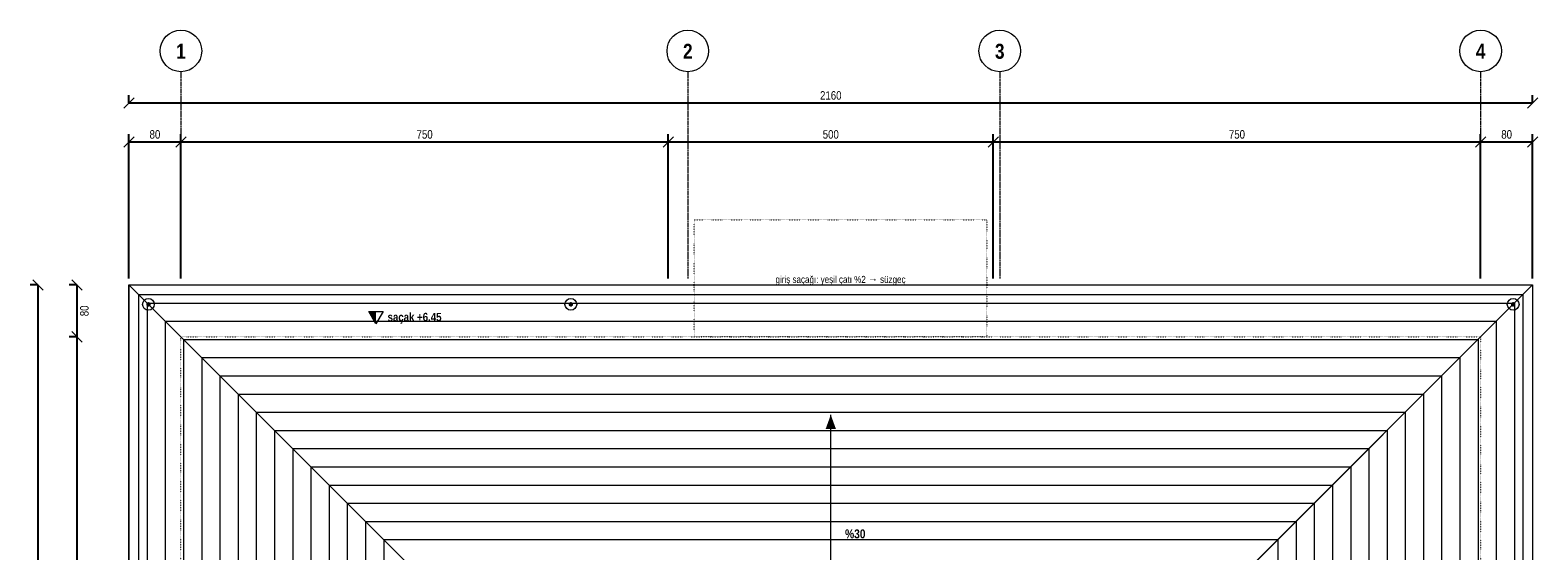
# Model space of a CAD drawing. Header units: centimetres. Extents: x -232 to 2088, y -400 to 1972.
# Tile 2 of 2: x -232 to 2088, y 1171 to 1972. Entities that reach past the tile are written whole.
import ezdxf
from ezdxf.enums import TextEntityAlignment as Align

# ---------------------------------------------------------------- set-up
doc = ezdxf.new("R2010")
doc.units = ezdxf.units.CM
doc.header["$LTSCALE"] = 0.25
doc.linetypes.add('ACAD_ISO02W100', pattern=[15, 12, -3])
doc.linetypes.add('ACAD_ISO07W100', pattern=[3, 0, -3])
for name, color, linetype, lineweight in [('M-CKAP-KIREMIT', 66, 'Continuous', 9), ('M-GOST-AKSPOZ', 1, 'Continuous', 9), ('M-GOST-DISOLCU', 40, 'Continuous', 9), ('M-GOST-IZDUSUM', 80, 'ACAD_ISO07W100', 18), ('M-GOST-PLANKOT', 46, 'Continuous', 9), ('M-GOST-YAZI', 2, 'Continuous', 9), ('M-OLUK-SAC', 194, 'Continuous', 9), ('M-YIBO-SAC', 12, 'Continuous', 9)]:
    doc.layers.add(name, color=color, linetype=linetype, lineweight=lineweight)
doc.styles.add('YAZI', font='arialn.ttf')
doc.styles.add('YAZI-KALIN', font='arialnb.ttf')
doc.dimstyles.new('MIMARI-1-100', dxfattribs={"dimscale": 10, "dimtxt": 1.296, "dimasz": 2.5, "dimexe": 1.2, "dimexo": 0, "dimgap": 0.5, "dimtad": 1, "dimdec": 0, "dimtxsty": 'YAZI', "dimtsz": 0.8, "dimcen": 2.5, "dimclrd": 256, "dimclre": 256, "dimclrt": 256, "dimazin": 3, "dimtfac": 1, "dimtmove": 0, "dimatfit": 3, "dimarcsym": 0})

msp = doc.modelspace()

# ---------------------------------------------------------------- hatches: boundary and pattern name
at = {"layer": 'M-GOST-PLANKOT'}
h = msp.add_hatch(color=256, dxfattribs=at)
h.dxf.hatch_style = 1
h.paths.add_polyline_path([(289, 1539), (300, 1539), (300, 1520)])
at = {"layer": 'M-GOST-YAZI'}
h = msp.add_hatch(color=256, dxfattribs=at)
h.dxf.hatch_style = 1
h.paths.add_polyline_path([(1000, 1380), (992, 1358), (1008, 1358)])
at = {"layer": 'M-YIBO-SAC'}
h = msp.add_hatch(color=256, dxfattribs=at)
h.dxf.hatch_style = 1
edge = h.paths.add_edge_path()
edge.add_arc((-50, 1550), 3.5, 0, 360)
h = msp.add_hatch(color=256, dxfattribs=at)
h.dxf.hatch_style = 1
edge = h.paths.add_edge_path()
edge.add_arc((600, 1550), 3.5, 0, 360)
h = msp.add_hatch(color=256, dxfattribs=at)
h.dxf.hatch_style = 1
edge = h.paths.add_edge_path()
edge.add_arc((2050, 1550), 3.5, 0, 360)

# ---------------------------------------------------------------- linework, layer by layer
at = {"layer": 'M-CKAP-KIREMIT'}
for p, q in [((-80, 1580), (750, 750)), ((2080, 1580), (1250, 750)), ((-52, 1552), (2052, 1552)), ((-52, 1552), (-52, -52)), ((2052, 1552), (2052, -52)), ((-24, 1524), (2024, 1524)), ((-24, 1524), (-24, -24)), ((2024, 1524), (2024, -24)), ((4, 1496), (1996, 1496)), ((4, 1496), (4, 4)), ((1996, 1496), (1996, 4)), ((32, 1468), (1968, 1468)), ((32, 1468), (32, 32)), ((1968, 1468), (1968, 32)), ((60, 1440), (1940, 1440)), ((60, 1440), (60, 60)), ((1940, 1440), (1940, 60)), ((88, 1412), (1912, 1412)), ((88, 1412), (88, 88)), ((1912, 1412), (1912, 88)), ((116, 1384), (1884, 1384)), ((116, 1384), (116, 116)), ((1884, 1384), (1884, 116)), ((144, 1356), (1856, 1356)), ((144, 1356), (144, 144)), ((1856, 1356), (1856, 144)), ((172, 1328), (1828, 1328)), ((172, 1328), (172, 172)), ((1828, 1328), (1828, 172)), ((200, 1300), (1800, 1300)), ((200, 1300), (200, 200)), ((1800, 1300), (1800, 200)), ((228, 1272), (1772, 1272)), ((228, 1272), (228, 228)), ((1772, 1272), (1772, 228)), ((256, 1244), (1744, 1244)), ((256, 1244), (256, 256)), ((1744, 1244), (1744, 256)), ((284, 1216), (1716, 1216)), ((284, 1216), (284, 284)), ((1716, 1216), (1716, 284)), ((312, 1188), (1688, 1188)), ((312, 1188), (312, 312)), ((1688, 1188), (1688, 312))]:
    msp.add_line(p, q, dxfattribs=at)
for points in [[(-80, 1580), (2080, 1580), (1250, 750), (750, 750)], [(-80, 1580), (-80, -80), (750, 750)], [(2080, 1580), (2080, -80), (1250, 750)]]:
    msp.add_lwpolyline(points, close=True, dxfattribs=at)
at = {"layer": 'M-GOST-AKSPOZ'}
for centre in [(0, 1940), (780, 1940), (1260, 1940), (2000, 1940)]:
    msp.add_circle(centre, 32, dxfattribs=at)
at = {"layer": 'M-GOST-DISOLCU', "linetype": 'ACAD_ISO02W100'}
for p, q in [((0, 1908), (0, 1590)), ((780, 1908), (780, 1590)), ((1260, 1908), (1260, 1590)), ((2000, 1908), (2000, 1590))]:
    msp.add_line(p, q, dxfattribs=at)
at = {"layer": 'M-GOST-IZDUSUM'}
for points in [[(790, 1680), (1240, 1680), (1240, 1500), (790, 1500)], [(0, 1500), (2000, 1500), (2000, 0), (0, 0)]]:
    msp.add_lwpolyline(points, close=True, dxfattribs=at)
at = {"layer": 'M-GOST-PLANKOT'}
msp.add_lwpolyline([(289, 1539), (311, 1539), (300, 1520)], close=True, dxfattribs=at)
at = {"layer": 'M-GOST-YAZI'}
msp.add_line((1000, 1000), (1000, 1380), dxfattribs=at)
at = {"layer": 'M-OLUK-SAC'}
for points in [[(-80, 1580), (2080, 1580), (2080, -80), (-80, -80)], [(-65, 1565), (2065, 1565), (2065, -65), (-65, -65)]]:
    msp.add_lwpolyline(points, close=True, dxfattribs=at)
at = {"layer": 'M-YIBO-SAC'}
for centre in [(-50, 1550), (600, 1550), (2050, 1550)]:
    msp.add_circle(centre, 9, dxfattribs=at)

# ---------------------------------------------------------------- texts
at = {"layer": 'M-GOST-AKSPOZ', "style": 'YAZI-KALIN'}
for s, p in [('1', (0, 1928)), ('2', (780, 1928)), ('3', (1260, 1928)), ('4', (2000, 1928))]:
    msp.add_text(s, height=23, dxfattribs=at).set_placement(p, align=Align.CENTER)
at = {"layer": 'M-GOST-IZDUSUM', "style": 'YAZI'}
msp.add_text('giriş saçağı: yeşil çatı %2 → süzgeç', height=10.8, dxfattribs=at).set_placement((1015, 1583), align=Align.CENTER)
at = {"layer": 'M-GOST-PLANKOT', "style": 'YAZI-KALIN'}
msp.add_text('saçak +6.45', height=12.96, dxfattribs=at).set_placement((318, 1524))
at = {"layer": 'M-GOST-YAZI', "style": 'YAZI-KALIN'}
msp.add_text('%30', height=13.68, dxfattribs=at).set_placement((1022, 1190))

# ---------------------------------------------------------------- dimensions: what is measured, and where the dimension line sits
at = {"layer": 'M-GOST-DISOLCU'}
for base, p1, p2 in [((-80, 1860), (-80, 1860), (2080, 1860)), ((-80, 1800), (-80, 1590), (0, 1590)), ((0, 1800), (0, 1590), (750, 1590)), ((750, 1800), (750, 1590), (1250, 1590)), ((1250, 1800), (1250, 1590), (2000, 1590)), ((2000, 1800), (2000, 1590), (2080, 1590))]:
    msp.add_linear_dim(base=base, p1=p1, p2=p2, dimstyle='MIMARI-1-100', dxfattribs=at).render()
for base, p1, p2 in [((-220, 1580), (-220, 1580), (-220, -80)), ((-160, 1580), (-160, 1580), (-160, 1500)), ((-160, 1500), (-160, 1500), (-160, 750))]:
    msp.add_linear_dim(base=base, p1=p1, p2=p2, angle=90, dimstyle='MIMARI-1-100', dxfattribs=at).render()

doc.saveas('drawing.dxf')
